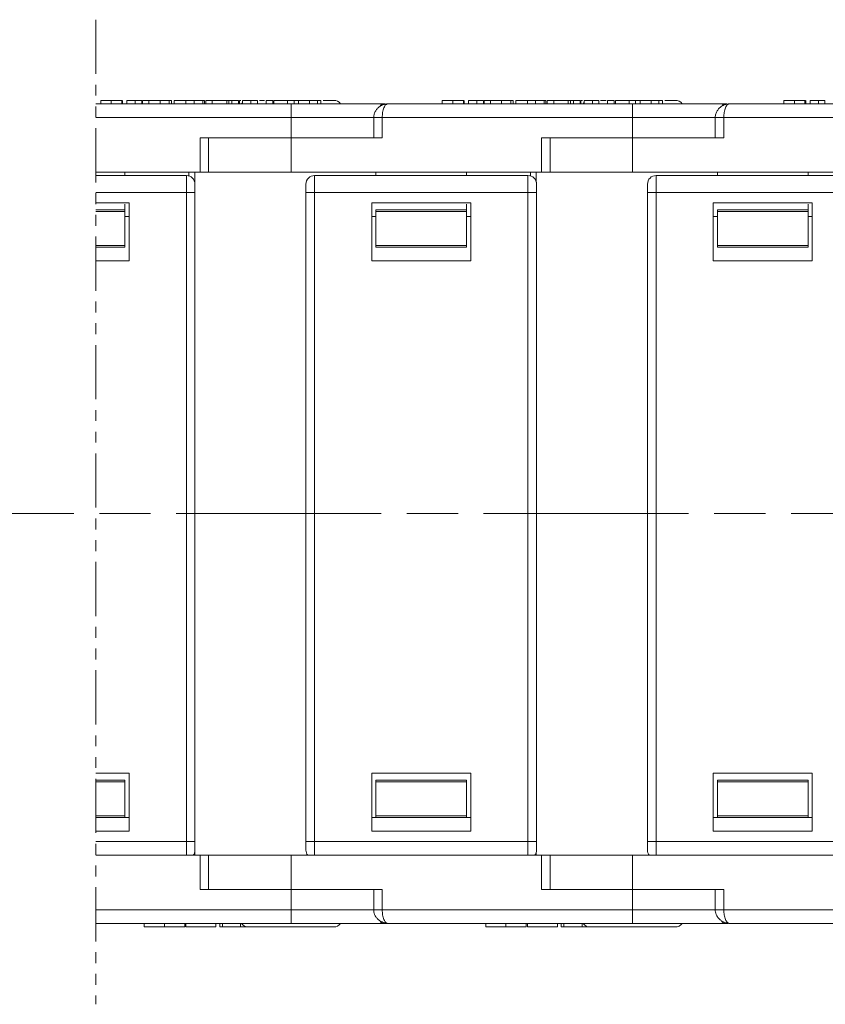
# Model space of a CAD drawing. Header units: millimetres. Extents: x 3578 to 4080, y -235 to 116.
# Tile 9 of 34: x 3917 to 3964, y -155 to -97. Entities that reach past the tile are written whole.
import ezdxf

# ---------------------------------------------------------------- set-up
doc = ezdxf.new("R2010")
doc.units = ezdxf.units.MM
for name, pattern in [('ACAD_ISO08W100', [36, 24, -3, 6, -3]), ('CENTER', [0.6, 0.375, -0.075, 0.075, -0.075]), ('PHANTOM2', [31.75, 15.875, -3.175, 3.175, -3.175, 3.175, -3.175])]:
    doc.linetypes.add(name, pattern=pattern)
doc.layers.add('中心线', color=1, linetype='CENTER', lineweight=25)

msp = doc.modelspace()

# ---------------------------------------------------------------- linework, layer by layer
at = {"color": 3, "linetype": 'PHANTOM2', "lineweight": 9, "ltscale": 0.2}
msp.add_line((3921.009, -97.321), (3921.009, -154.979), dxfattribs=at)
at = {"color": 7, "linetype": 'Continuous', "lineweight": 15}
for p, q in [((3921.287, -102.246), (3921.287, -102.046)), ((3921.905, -102.246), (3921.905, -102.046)), ((3922.525, -102.246), (3922.525, -102.046)), ((3922.548, -102.046), (3922.525, -102.046)), ((3922.569, -102.246), (3922.569, -102.046)), ((3922.824, -102.246), (3922.824, -102.046)), ((3923.311, -102.246), (3923.311, -102.046)), ((3923.311, -102.046), (3923.696, -102.046)), ((3923.696, -102.246), (3923.696, -102.046)), ((3923.738, -102.246), (3923.738, -102.046)), ((3924.105, -102.246), (3924.105, -102.046)), ((3924.573, -102.046), (3924.51, -102.046)), ((3924.76, -102.046), (3924.76, -102.246)), ((3925.297, -102.246), (3925.297, -102.046)), ((3925.439, -102.246), (3925.439, -102.046)), ((3925.591, -102.046), (3925.591, -102.246)), ((3925.591, -102.046), (3926.268, -102.046)), ((3926.268, -102.246), (3926.268, -102.046)), ((3927.197, -102.046), (3926.615, -102.046)), ((3926.753, -102.246), (3926.753, -102.046)), ((3927.357, -102.046), (3927.197, -102.046)), ((3927.258, -102.246), (3927.258, -102.046)), ((3927.357, -102.246), (3927.357, -102.046)), ((3927.821, -102.046), (3927.436, -102.046)), ((3927.436, -102.246), (3927.436, -102.046)), ((3927.821, -102.046), (3927.821, -102.246)), ((3928.667, -102.046), (3927.821, -102.046)), ((3928.667, -102.246), (3928.667, -102.046)), ((3928.795, -102.046), (3928.667, -102.046)), ((3928.795, -102.246), (3928.795, -102.046)), ((3928.973, -102.046), (3928.795, -102.046)), ((3928.973, -102.246), (3928.973, -102.046)), ((3929.358, -102.046), (3928.973, -102.046)), ((3929.358, -102.046), (3929.358, -102.246)), ((3929.404, -102.246), (3929.404, -102.046)), ((3929.588, -102.246), (3929.588, -102.046)), ((3929.982, -102.046), (3929.936, -102.046)), ((3930.075, -102.246), (3930.075, -102.046)), ((3930.075, -102.046), (3930.46, -102.046)), ((3930.46, -102.246), (3930.46, -102.046)), ((3930.971, -102.246), (3930.971, -102.046)), ((3931.356, -102.046), (3930.971, -102.046)), ((3931.356, -102.046), (3931.356, -102.246)), ((3931.432, -102.246), (3931.432, -102.046)), ((3932.226, -102.046), (3931.432, -102.046)), ((3932.611, -102.046), (3932.226, -102.046)), ((3932.226, -102.246), (3932.226, -102.046)), ((3932.611, -102.046), (3932.611, -102.246)), ((3932.867, -102.046), (3932.611, -102.046)), ((3932.867, -102.246), (3932.867, -102.046)), ((3933.52, -102.246), (3933.52, -102.046)), ((3933.976, -102.246), (3933.976, -102.046)), ((3934.174, -102.246), (3934.174, -102.046)), ((3941.287, -102.246), (3941.287, -102.046)), ((3941.905, -102.246), (3941.905, -102.046)), ((3942.525, -102.246), (3942.525, -102.046)), ((3942.548, -102.046), (3942.525, -102.046)), ((3942.569, -102.246), (3942.569, -102.046)), ((3942.824, -102.246), (3942.824, -102.046)), ((3943.311, -102.246), (3943.311, -102.046)), ((3943.311, -102.046), (3943.696, -102.046)), ((3943.696, -102.246), (3943.696, -102.046)), ((3943.738, -102.246), (3943.738, -102.046)), ((3944.105, -102.246), (3944.105, -102.046)), ((3944.573, -102.046), (3944.51, -102.046)), ((3944.76, -102.046), (3944.76, -102.246)), ((3945.297, -102.246), (3945.297, -102.046)), ((3945.439, -102.246), (3945.439, -102.046)), ((3945.591, -102.046), (3945.591, -102.246)), ((3945.591, -102.046), (3946.268, -102.046)), ((3946.268, -102.246), (3946.268, -102.046)), ((3947.197, -102.046), (3946.615, -102.046)), ((3946.753, -102.246), (3946.753, -102.046)), ((3947.357, -102.046), (3947.197, -102.046)), ((3947.258, -102.246), (3947.258, -102.046)), ((3947.357, -102.246), (3947.357, -102.046)), ((3947.436, -102.246), (3947.436, -102.046)), ((3947.821, -102.046), (3947.436, -102.046)), ((3947.821, -102.046), (3947.821, -102.246)), ((3948.667, -102.046), (3947.821, -102.046)), ((3948.667, -102.246), (3948.667, -102.046)), ((3948.795, -102.046), (3948.667, -102.046)), ((3948.795, -102.246), (3948.795, -102.046)), ((3948.973, -102.046), (3948.795, -102.046)), ((3948.973, -102.246), (3948.973, -102.046)), ((3949.358, -102.046), (3948.973, -102.046)), ((3949.358, -102.046), (3949.358, -102.246)), ((3949.404, -102.246), (3949.404, -102.046)), ((3949.588, -102.246), (3949.588, -102.046)), ((3949.982, -102.046), (3949.936, -102.046)), ((3950.075, -102.246), (3950.075, -102.046)), ((3950.075, -102.046), (3950.46, -102.046)), ((3950.46, -102.246), (3950.46, -102.046)), ((3951.356, -102.046), (3950.971, -102.046)), ((3950.971, -102.246), (3950.971, -102.046)), ((3951.356, -102.046), (3951.356, -102.246)), ((3951.432, -102.246), (3951.432, -102.046)), ((3952.226, -102.046), (3951.432, -102.046)), ((3952.611, -102.046), (3952.226, -102.046)), ((3952.226, -102.246), (3952.226, -102.046)), ((3952.611, -102.046), (3952.611, -102.246)), ((3952.867, -102.046), (3952.611, -102.046)), ((3952.867, -102.246), (3952.867, -102.046)), ((3953.52, -102.246), (3953.52, -102.046)), ((3953.976, -102.246), (3953.976, -102.046)), ((3954.174, -102.246), (3954.174, -102.046)), ((3961.287, -102.246), (3961.287, -102.046)), ((3961.905, -102.246), (3961.905, -102.046)), ((3962.525, -102.246), (3962.525, -102.046)), ((3962.548, -102.046), (3962.525, -102.046)), ((3962.569, -102.246), (3962.569, -102.046)), ((3962.824, -102.246), (3962.824, -102.046)), ((3963.311, -102.246), (3963.311, -102.046)), ((3963.311, -102.046), (3963.696, -102.046)), ((3963.696, -102.246), (3963.696, -102.046)), ((3932.436, -102.246), (3921.009, -102.246)), ((3932.436, -103.046), (3932.436, -102.246)), ((3938.107, -102.246), (3938.042, -102.276)), ((3952.436, -102.246), (3938.107, -102.246)), ((3952.436, -103.046), (3952.436, -102.246)), ((3958.107, -102.246), (3958.042, -102.276)), ((3972.436, -102.246), (3958.107, -102.246)), ((3921.009, -103.046), (3932.436, -103.046)), ((3932.436, -103.046), (3932.436, -104.246)), ((3937.318, -103.046), (3932.436, -103.046)), ((3937.272, -103.046), (3937.272, -104.246)), ((3937.772, -103.046), (3937.272, -103.046)), ((3937.772, -104.246), (3937.772, -103.046)), ((3937.772, -103.046), (3952.436, -103.046)), ((3952.436, -103.046), (3952.436, -104.246)), ((3957.318, -103.046), (3952.436, -103.046)), ((3957.272, -103.046), (3957.272, -104.246)), ((3957.772, -103.046), (3957.272, -103.046)), ((3957.772, -104.246), (3957.772, -103.046)), ((3957.772, -103.046), (3972.436, -103.046)), ((3927.101, -104.246), (3927.101, -106.246)), ((3927.101, -104.246), (3932.436, -104.246)), ((3927.601, -106.246), (3927.601, -104.246)), ((3932.436, -106.246), (3932.436, -104.246)), ((3932.436, -104.246), (3937.772, -104.246)), ((3947.101, -104.246), (3947.101, -106.246)), ((3947.101, -104.246), (3952.436, -104.246)), ((3947.601, -106.246), (3947.601, -104.246)), ((3952.436, -106.246), (3952.436, -104.246)), ((3952.436, -104.246), (3957.772, -104.246)), ((3927.101, -106.246), (3921.009, -106.246)), ((3926.306, -106.446), (3921.009, -106.446)), ((3922.706, -106.246), (3922.706, -106.446)), ((3926.306, -107.446), (3926.306, -106.446)), ((3926.453, -106.246), (3926.453, -106.468)), ((3926.792, -106.827), (3926.792, -106.246)), ((3927.101, -106.246), (3927.601, -106.246)), ((3932.436, -106.246), (3927.601, -106.246)), ((3947.101, -106.246), (3932.436, -106.246)), ((3933.806, -106.446), (3933.806, -107.446)), ((3946.306, -106.446), (3933.806, -106.446)), ((3937.406, -106.246), (3937.406, -106.446)), ((3942.706, -106.246), (3942.706, -106.446)), ((3946.306, -107.446), (3946.306, -106.446)), ((3946.453, -106.246), (3946.453, -106.468)), ((3946.792, -106.827), (3946.792, -106.246)), ((3947.101, -106.246), (3947.601, -106.246)), ((3952.436, -106.246), (3947.601, -106.246)), ((3967.101, -106.246), (3952.436, -106.246)), ((3953.806, -106.446), (3953.806, -107.446)), ((3966.306, -106.446), (3953.806, -106.446)), ((3957.406, -106.246), (3957.406, -106.446)), ((3962.706, -106.246), (3962.706, -106.446)), ((3921.009, -107.446), (3926.306, -107.446)), ((3926.806, -107.446), (3926.306, -107.446)), ((3926.306, -107.446), (3926.306, -145.446)), ((3926.806, -145.446), (3926.806, -107.446)), ((3933.806, -107.446), (3933.306, -107.446)), ((3933.306, -107.446), (3933.306, -145.446)), ((3933.806, -107.446), (3946.306, -107.446)), ((3933.806, -145.446), (3933.806, -107.446)), ((3946.806, -107.446), (3946.306, -107.446)), ((3946.306, -107.446), (3946.306, -145.446)), ((3946.806, -145.446), (3946.806, -107.446)), ((3953.806, -107.446), (3953.306, -107.446)), ((3953.306, -107.446), (3953.306, -145.446)), ((3953.806, -107.446), (3966.306, -107.446)), ((3953.806, -145.446), (3953.806, -107.446)), ((3922.956, -108.046), (3921.009, -108.046)), ((3922.706, -108.114), (3922.706, -108.446)), ((3922.956, -111.446), (3922.956, -108.046)), ((3942.956, -108.046), (3937.156, -108.046)), ((3937.156, -111.446), (3937.156, -108.046)), ((3942.706, -108.114), (3942.706, -108.446)), ((3942.956, -111.446), (3942.956, -108.046)), ((3962.956, -108.046), (3957.156, -108.046)), ((3957.156, -111.446), (3957.156, -108.046)), ((3962.706, -108.114), (3962.706, -108.446)), ((3962.956, -111.446), (3962.956, -108.046)), ((3922.706, -108.446), (3921.009, -108.446)), ((3922.706, -108.546), (3921.009, -108.546)), ((3922.706, -108.546), (3922.706, -108.446)), ((3922.706, -108.546), (3922.706, -110.546)), ((3922.706, -108.846), (3922.956, -108.846)), ((3937.156, -108.846), (3937.406, -108.846)), ((3942.706, -108.446), (3937.406, -108.446)), ((3937.406, -108.446), (3937.406, -108.546)), ((3942.706, -108.546), (3937.406, -108.546)), ((3937.406, -108.546), (3937.406, -110.546)), ((3942.706, -108.546), (3942.706, -108.446)), ((3942.706, -108.546), (3942.706, -110.546)), ((3942.706, -108.846), (3942.956, -108.846)), ((3957.156, -108.846), (3957.406, -108.846)), ((3962.706, -108.446), (3957.406, -108.446)), ((3957.406, -108.446), (3957.406, -108.546)), ((3962.706, -108.546), (3957.406, -108.546)), ((3957.406, -108.546), (3957.406, -110.546)), ((3962.706, -108.546), (3962.706, -108.446)), ((3962.706, -108.546), (3962.706, -110.546)), ((3962.706, -108.846), (3962.956, -108.846)), ((3921.009, -110.546), (3922.706, -110.546)), ((3921.009, -110.646), (3922.706, -110.646)), ((3922.706, -110.646), (3922.706, -110.546)), ((3937.406, -110.546), (3942.706, -110.546)), ((3937.406, -110.546), (3937.406, -110.646)), ((3937.406, -110.646), (3942.706, -110.646)), ((3942.706, -110.646), (3942.706, -110.546)), ((3957.406, -110.546), (3962.706, -110.546)), ((3957.406, -110.546), (3957.406, -110.646)), ((3957.406, -110.646), (3962.706, -110.646)), ((3962.706, -110.646), (3962.706, -110.546)), ((3922.956, -111.446), (3921.009, -111.446)), ((3942.956, -111.446), (3937.156, -111.446)), ((3962.956, -111.446), (3957.156, -111.446)), ((3921.009, -141.446), (3922.956, -141.446)), ((3922.956, -141.446), (3922.956, -144.846)), ((3937.156, -141.446), (3937.156, -144.846)), ((3937.156, -141.446), (3942.956, -141.446)), ((3942.956, -141.446), (3942.956, -144.846)), ((3957.156, -141.446), (3962.956, -141.446)), ((3957.156, -141.446), (3957.156, -144.846)), ((3962.956, -141.446), (3962.956, -144.846)), ((3922.706, -141.846), (3921.009, -141.846)), ((3922.706, -141.946), (3921.009, -141.946)), ((3922.706, -141.946), (3922.706, -141.846)), ((3922.706, -141.946), (3922.706, -143.946)), ((3942.706, -141.846), (3937.406, -141.846)), ((3937.406, -141.846), (3937.406, -141.946)), ((3942.706, -141.946), (3937.406, -141.946)), ((3937.406, -141.946), (3937.406, -143.946)), ((3942.706, -141.946), (3942.706, -141.846)), ((3942.706, -141.946), (3942.706, -143.946)), ((3962.706, -141.846), (3957.406, -141.846)), ((3957.406, -141.846), (3957.406, -141.946)), ((3962.706, -141.946), (3957.406, -141.946)), ((3957.406, -141.946), (3957.406, -143.946)), ((3962.706, -141.946), (3962.706, -141.846)), ((3962.706, -141.946), (3962.706, -143.946)), ((3921.009, -143.946), (3922.706, -143.946)), ((3921.009, -144.046), (3922.706, -144.046)), ((3922.706, -144.046), (3922.706, -143.946)), ((3922.956, -144.046), (3922.706, -144.046)), ((3937.406, -144.046), (3937.156, -144.046)), ((3937.406, -143.946), (3942.706, -143.946)), ((3937.406, -143.946), (3937.406, -144.046)), ((3937.406, -144.046), (3942.706, -144.046)), ((3942.706, -144.046), (3942.706, -143.946)), ((3942.956, -144.046), (3942.706, -144.046)), ((3957.406, -144.046), (3957.156, -144.046)), ((3957.406, -143.946), (3962.706, -143.946)), ((3957.406, -143.946), (3957.406, -144.046)), ((3957.406, -144.046), (3962.706, -144.046)), ((3962.706, -144.046), (3962.706, -143.946)), ((3962.956, -144.046), (3962.706, -144.046)), ((3921.009, -144.846), (3922.956, -144.846)), ((3937.156, -144.846), (3942.956, -144.846)), ((3957.156, -144.846), (3962.956, -144.846)), ((3926.306, -145.446), (3921.009, -145.446)), ((3926.306, -145.446), (3926.806, -145.446)), ((3926.306, -146.246), (3926.306, -145.446)), ((3933.306, -145.446), (3933.806, -145.446)), ((3946.306, -145.446), (3933.806, -145.446)), ((3933.806, -145.446), (3933.806, -146.246)), ((3946.306, -145.446), (3946.806, -145.446)), ((3946.306, -146.246), (3946.306, -145.446)), ((3953.306, -145.446), (3953.806, -145.446)), ((3966.306, -145.446), (3953.806, -145.446)), ((3953.806, -145.446), (3953.806, -146.246)), ((3921.009, -146.246), (3927.101, -146.246)), ((3926.792, -146.246), (3926.792, -146.066)), ((3927.101, -146.246), (3927.101, -148.246)), ((3927.601, -146.246), (3927.101, -146.246)), ((3927.601, -148.246), (3927.601, -146.246)), ((3927.601, -146.246), (3932.436, -146.246)), ((3932.436, -148.246), (3932.436, -146.246)), ((3932.436, -146.246), (3947.101, -146.246)), ((3946.792, -146.246), (3946.792, -146.066)), ((3947.101, -146.246), (3947.101, -148.246)), ((3947.601, -146.246), (3947.101, -146.246)), ((3947.601, -148.246), (3947.601, -146.246)), ((3947.601, -146.246), (3952.436, -146.246)), ((3952.436, -148.246), (3952.436, -146.246)), ((3952.436, -146.246), (3967.101, -146.246)), ((3927.101, -148.246), (3932.436, -148.246)), ((3932.436, -148.246), (3932.436, -149.446)), ((3937.772, -148.246), (3932.436, -148.246)), ((3937.272, -148.246), (3937.272, -149.446)), ((3937.772, -149.446), (3937.772, -148.246)), ((3947.101, -148.246), (3952.436, -148.246)), ((3952.436, -148.246), (3952.436, -149.446)), ((3957.772, -148.246), (3952.436, -148.246)), ((3957.272, -148.246), (3957.272, -149.446)), ((3957.772, -149.446), (3957.772, -148.246)), ((3932.436, -149.446), (3921.009, -149.446)), ((3932.436, -149.446), (3932.436, -150.246)), ((3932.436, -149.446), (3937.288, -149.446)), ((3937.272, -149.446), (3937.772, -149.446)), ((3952.436, -149.446), (3937.772, -149.446)), ((3952.436, -149.446), (3952.436, -150.246)), ((3952.436, -149.446), (3957.288, -149.446)), ((3957.272, -149.446), (3957.772, -149.446)), ((3972.436, -149.446), (3957.772, -149.446)), ((3921.009, -150.246), (3932.436, -150.246)), ((3923.834, -150.246), (3923.834, -150.446)), ((3925.016, -150.446), (3925.016, -150.246)), ((3926.206, -150.246), (3926.206, -150.446)), ((3926.268, -150.446), (3926.268, -150.246)), ((3926.268, -150.446), (3928.03, -150.446)), ((3928.03, -150.246), (3928.03, -150.446)), ((3928.253, -150.246), (3928.253, -150.446)), ((3928.253, -150.446), (3928.413, -150.446)), ((3928.413, -150.246), (3928.413, -150.446)), ((3928.413, -150.446), (3929.471, -150.446)), ((3929.471, -150.446), (3929.471, -150.246)), ((3929.471, -150.446), (3929.951, -150.446)), ((3938.107, -150.246), (3952.436, -150.246)), ((3943.834, -150.246), (3943.834, -150.446)), ((3945.016, -150.446), (3945.016, -150.246)), ((3946.206, -150.246), (3946.206, -150.446)), ((3946.268, -150.446), (3946.268, -150.246)), ((3946.268, -150.446), (3948.03, -150.446)), ((3948.03, -150.246), (3948.03, -150.446)), ((3948.253, -150.246), (3948.253, -150.446)), ((3948.253, -150.446), (3948.413, -150.446)), ((3948.413, -150.246), (3948.413, -150.446)), ((3948.413, -150.446), (3949.471, -150.446)), ((3949.471, -150.446), (3949.471, -150.246)), ((3949.471, -150.446), (3949.951, -150.446)), ((3958.107, -150.246), (3972.436, -150.246))]:
    msp.add_line(p, q, dxfattribs=at)
at = {"color": 7, "linetype": 'Continuous', "lineweight": 15, "flags": 128}
for points in [[(3929.588, -102.188), (3929.583, -102.193), (3929.536, -102.246)], [(3938.107, -102.246), (3938.042, -102.256), (3938.024, -102.262)], [(3949.588, -102.188), (3949.583, -102.193), (3949.536, -102.246)], [(3958.107, -102.246), (3958.042, -102.256), (3958.024, -102.262)], [(3938.013, -150.226), (3938.042, -150.237), (3938.107, -150.246)], [(3958.013, -150.226), (3958.042, -150.237), (3958.107, -150.246)]]:
    msp.add_lwpolyline(points, dxfattribs=at)
at = {"color": 7, "linetype": 'Continuous', "lineweight": 15}
for centre, radius, start, end in [((3934.936, -102.546), 0.5, 37.71782, 90), ((3954.936, -102.546), 0.5, 37.71782, 90), ((3937.884, -102.489), 0.255, 113.20953, 157.73513), ((3957.884, -102.489), 0.255, 113.20953, 157.73513), ((3926.306, -106.946), 0.5, 360, 90), ((3933.806, -106.946), 0.5, 90, 180), ((3946.306, -106.946), 0.5, 360, 90), ((3953.806, -106.946), 0.5, 90, 180), ((3926.306, -145.946), 0.5, 323.1301, 360), ((3933.806, -145.946), 0.5, 180, 216.8699), ((3946.306, -145.946), 0.5, 323.1301, 360), ((3953.806, -145.946), 0.5, 180, 216.8699), ((3929.936, -149.946), 0.5, 216.8699, 270), ((3934.936, -149.946), 0.5, 270, 322.46944), ((3937.878, -149.999), 0.252, 201.51732, 259.16037), ((3949.936, -149.946), 0.5, 216.8699, 270), ((3954.936, -149.946), 0.5, 270, 322.46944), ((3957.878, -149.999), 0.252, 201.51732, 259.16037)]:
    msp.add_arc(centre, radius, start, end, dxfattribs=at)
for points, knots in [([(3921.905, -102.046), (3921.804, -102.046), (3921.646, -102.046), (3921.465, -102.046), (3921.352, -102.046), (3921.295, -102.046), (3921.29, -102.046), (3921.287, -102.046)], [0, 0, 0, 0, 0.288996, 0.450693, 0.612382, 0.824011, 1, 1, 1, 1]), ([(3922.525, -102.046), (3922.497, -102.046), (3922.442, -102.046), (3922.288, -102.046), (3922.103, -102.046), (3921.973, -102.046), (3921.905, -102.046)], [0, 0, 0, 0, 0.254384, 0.503489, 0.74052, 1, 1, 1, 1]), ([(3922.824, -102.046), (3922.886, -102.046), (3923.006, -102.046), (3923.171, -102.046), (3923.264, -102.046), (3923.311, -102.046)], [0, 0, 0, 0, 0.340777, 0.666506, 1, 1, 1, 1]), ([(3924.156, -102.046), (3924.106, -102.046), (3923.988, -102.046), (3923.846, -102.046), (3923.752, -102.046), (3923.743, -102.046), (3923.738, -102.046)], [0, 0, 0, 0, 0.1784934, 0.4138134, 0.6871296, 1, 1, 1, 1]), ([(3924.76, -102.046), (3924.666, -102.046), (3924.505, -102.046), (3924.31, -102.046), (3924.184, -102.046), (3924.125, -102.046), (3924.11, -102.046), (3924.105, -102.046)], [0, 0, 0, 0, 0.284938, 0.489037, 0.692754, 0.904788, 1, 1, 1, 1]), ([(3925.297, -102.046), (3925.271, -102.046), (3925.218, -102.046), (3925.118, -102.046), (3925.006, -102.046), (3924.906, -102.046), (3924.823, -102.046), (3924.781, -102.046), (3924.76, -102.046)], [0, 0, 0, 0, 0.198178, 0.402258, 0.594941, 0.795362, 0.897384, 1, 1, 1, 1]), ([(3925.439, -102.046), (3925.438, -102.046), (3925.437, -102.046), (3925.429, -102.046), (3925.415, -102.046), (3925.393, -102.046), (3925.357, -102.046), (3925.317, -102.046), (3925.297, -102.046)], [0, 0, 0, 0, 0.142815, 0.286331, 0.415095, 0.544797, 0.769652, 1, 1, 1, 1]), ([(3926.268, -102.046), (3926.302, -102.046), (3926.368, -102.046), (3926.482, -102.046), (3926.587, -102.046), (3926.682, -102.046), (3926.729, -102.046), (3926.753, -102.046)], [0, 0, 0, 0, 0.2061597, 0.4123253, 0.7060368, 0.8529783, 1, 1, 1, 1]), ([(3926.753, -102.046), (3926.82, -102.046), (3926.943, -102.046), (3927.093, -102.046), (3927.196, -102.046), (3927.251, -102.046), (3927.256, -102.046), (3927.258, -102.046)], [0, 0, 0, 0, 0.24221, 0.444968, 0.647176, 0.869019, 1, 1, 1, 1]), ([(3929.491, -102.046), (3929.479, -102.046), (3929.406, -102.046), (3929.405, -102.046), (3929.404, -102.046)], [0, 0, 0, 0, 0.158241, 1, 1, 1, 1]), ([(3929.588, -102.046), (3929.649, -102.046), (3929.77, -102.046), (3929.935, -102.046), (3930.028, -102.046), (3930.075, -102.046)], [0, 0, 0, 0, 0.340777, 0.666506, 1, 1, 1, 1]), ([(3930.879, -102.046), (3930.804, -102.046), (3930.697, -102.046), (3930.617, -102.046), (3930.593, -102.046)], [0, 0, 0, 0, 0.693123, 1, 1, 1, 1]), ([(3933.52, -102.046), (3933.452, -102.046), (3933.322, -102.046), (3933.149, -102.046), (3933.013, -102.046), (3932.878, -102.046), (3932.871, -102.046), (3932.866, -102.046)], [0, 0, 0, 0, 0.147573, 0.284708, 0.42143, 0.569087, 1, 1, 1, 1]), ([(3933.976, -102.046), (3933.954, -102.046), (3933.909, -102.046), (3933.826, -102.046), (3933.736, -102.046), (3933.653, -102.046), (3933.581, -102.046), (3933.54, -102.046), (3933.52, -102.046)], [0, 0, 0, 0, 0.193766, 0.39358, 0.576637, 0.765409, 0.88229, 1, 1, 1, 1]), ([(3934.174, -102.046), (3934.173, -102.046), (3934.171, -102.046), (3934.15, -102.046), (3934.12, -102.046), (3934.088, -102.046), (3934.043, -102.046), (3933.998, -102.046), (3933.976, -102.046)], [0, 0, 0, 0, 0.236152, 0.473855, 0.601652, 0.730266, 0.863502, 1, 1, 1, 1]), ([(3934.936, -102.046), (3934.901, -102.046), (3934.847, -102.046), (3934.572, -102.046), (3934.385, -102.046), (3934.31, -102.046)], [0, 0, 0, 0, 0.523751, 0.808868, 1, 1, 1, 1]), ([(3941.905, -102.046), (3941.804, -102.046), (3941.646, -102.046), (3941.465, -102.046), (3941.352, -102.046), (3941.295, -102.046), (3941.29, -102.046), (3941.287, -102.046)], [0, 0, 0, 0, 0.288996, 0.450693, 0.612382, 0.824011, 1, 1, 1, 1]), ([(3942.525, -102.046), (3942.497, -102.046), (3942.442, -102.046), (3942.288, -102.046), (3942.103, -102.046), (3941.973, -102.046), (3941.905, -102.046)], [0, 0, 0, 0, 0.254384, 0.503489, 0.74052, 1, 1, 1, 1]), ([(3942.824, -102.046), (3942.886, -102.046), (3943.006, -102.046), (3943.171, -102.046), (3943.264, -102.046), (3943.311, -102.046)], [0, 0, 0, 0, 0.340777, 0.666506, 1, 1, 1, 1]), ([(3944.156, -102.046), (3944.106, -102.046), (3943.988, -102.046), (3943.846, -102.046), (3943.752, -102.046), (3943.743, -102.046), (3943.738, -102.046)], [0, 0, 0, 0, 0.1784934, 0.4138134, 0.6871296, 1, 1, 1, 1]), ([(3944.76, -102.046), (3944.666, -102.046), (3944.505, -102.046), (3944.31, -102.046), (3944.184, -102.046), (3944.125, -102.046), (3944.11, -102.046), (3944.105, -102.046)], [0, 0, 0, 0, 0.284938, 0.489037, 0.692754, 0.904788, 1, 1, 1, 1]), ([(3945.297, -102.046), (3945.271, -102.046), (3945.218, -102.046), (3945.118, -102.046), (3945.006, -102.046), (3944.906, -102.046), (3944.823, -102.046), (3944.781, -102.046), (3944.76, -102.046)], [0, 0, 0, 0, 0.198178, 0.402258, 0.594941, 0.795362, 0.897384, 1, 1, 1, 1]), ([(3945.439, -102.046), (3945.438, -102.046), (3945.437, -102.046), (3945.429, -102.046), (3945.415, -102.046), (3945.393, -102.046), (3945.357, -102.046), (3945.317, -102.046), (3945.297, -102.046)], [0, 0, 0, 0, 0.142815, 0.286331, 0.415095, 0.544797, 0.769652, 1, 1, 1, 1]), ([(3946.268, -102.046), (3946.302, -102.046), (3946.368, -102.046), (3946.482, -102.046), (3946.587, -102.046), (3946.682, -102.046), (3946.729, -102.046), (3946.753, -102.046)], [0, 0, 0, 0, 0.2061597, 0.4123253, 0.7060368, 0.8529783, 1, 1, 1, 1]), ([(3946.753, -102.046), (3946.82, -102.046), (3946.943, -102.046), (3947.093, -102.046), (3947.196, -102.046), (3947.251, -102.046), (3947.256, -102.046), (3947.258, -102.046)], [0, 0, 0, 0, 0.24221, 0.444968, 0.647176, 0.869019, 1, 1, 1, 1]), ([(3949.491, -102.046), (3949.479, -102.046), (3949.406, -102.046), (3949.405, -102.046), (3949.404, -102.046)], [0, 0, 0, 0, 0.158241, 1, 1, 1, 1]), ([(3949.588, -102.046), (3949.649, -102.046), (3949.77, -102.046), (3949.935, -102.046), (3950.028, -102.046), (3950.075, -102.046)], [0, 0, 0, 0, 0.340777, 0.666506, 1, 1, 1, 1]), ([(3950.879, -102.046), (3950.805, -102.046), (3950.681, -102.046), (3950.589, -102.046), (3950.552, -102.046)], [0, 0, 0, 0, 0.595524, 1, 1, 1, 1]), ([(3953.52, -102.046), (3953.452, -102.046), (3953.322, -102.046), (3953.149, -102.046), (3953.013, -102.046), (3952.878, -102.046), (3952.871, -102.046), (3952.866, -102.046)], [0, 0, 0, 0, 0.147573, 0.284708, 0.42143, 0.569087, 1, 1, 1, 1]), ([(3953.976, -102.046), (3953.954, -102.046), (3953.909, -102.046), (3953.826, -102.046), (3953.736, -102.046), (3953.653, -102.046), (3953.581, -102.046), (3953.54, -102.046), (3953.52, -102.046)], [0, 0, 0, 0, 0.193766, 0.39358, 0.576637, 0.765409, 0.88229, 1, 1, 1, 1]), ([(3954.174, -102.046), (3954.173, -102.046), (3954.171, -102.046), (3954.15, -102.046), (3954.12, -102.046), (3954.088, -102.046), (3954.043, -102.046), (3953.998, -102.046), (3953.976, -102.046)], [0, 0, 0, 0, 0.236152, 0.473855, 0.601652, 0.730266, 0.863502, 1, 1, 1, 1]), ([(3954.936, -102.046), (3954.901, -102.046), (3954.847, -102.046), (3954.572, -102.046), (3954.385, -102.046), (3954.31, -102.046)], [0, 0, 0, 0, 0.523751, 0.808868, 1, 1, 1, 1]), ([(3961.905, -102.046), (3961.804, -102.046), (3961.646, -102.046), (3961.465, -102.046), (3961.352, -102.046), (3961.295, -102.046), (3961.29, -102.046), (3961.287, -102.046)], [0, 0, 0, 0, 0.288996, 0.450693, 0.612382, 0.824011, 1, 1, 1, 1]), ([(3962.525, -102.046), (3962.497, -102.046), (3962.442, -102.046), (3962.288, -102.046), (3962.103, -102.046), (3961.973, -102.046), (3961.905, -102.046)], [0, 0, 0, 0, 0.254384, 0.503489, 0.74052, 1, 1, 1, 1]), ([(3962.824, -102.046), (3962.886, -102.046), (3963.006, -102.046), (3963.171, -102.046), (3963.264, -102.046), (3963.311, -102.046)], [0, 0, 0, 0, 0.340777, 0.666506, 1, 1, 1, 1]), ([(3937.943, -102.246), (3937.744, -102.246), (3937.088, -102.246), (3935.766, -102.246), (3934.108, -102.246), (3932.983, -102.246), (3932.436, -102.246)], [0, 0, 0, 0, 0.131726, 0.434692, 0.725565, 1, 1, 1, 1]), ([(3938.041, -102.262), (3937.977, -102.27), (3937.828, -102.289), (3937.646, -102.381), (3937.492, -102.508), (3937.379, -102.651), (3937.29, -102.839), (3937.278, -102.976), (3937.272, -103.046)], [0, 0, 0, 0, 0.163713, 0.378531, 0.509097, 0.657229, 0.822903, 1, 1, 1, 1]), ([(3938.042, -102.276), (3938.022, -102.282), (3937.958, -102.303), (3937.883, -102.434), (3937.826, -102.602), (3937.795, -102.744), (3937.775, -102.894), (3937.773, -102.996), (3937.772, -103.046)], [0, 0, 0, 0, 0.135679, 0.438638, 0.587386, 0.730058, 0.86734, 1, 1, 1, 1]), ([(3957.943, -102.246), (3957.744, -102.246), (3957.088, -102.246), (3955.766, -102.246), (3954.108, -102.246), (3952.983, -102.246), (3952.436, -102.246)], [0, 0, 0, 0, 0.131726, 0.434692, 0.725565, 1, 1, 1, 1]), ([(3958.041, -102.262), (3957.977, -102.27), (3957.828, -102.289), (3957.646, -102.381), (3957.492, -102.508), (3957.379, -102.651), (3957.29, -102.839), (3957.278, -102.976), (3957.272, -103.046)], [0, 0, 0, 0, 0.163713, 0.378531, 0.509097, 0.657229, 0.822903, 1, 1, 1, 1]), ([(3958.042, -102.276), (3958.022, -102.282), (3957.958, -102.303), (3957.883, -102.434), (3957.826, -102.602), (3957.795, -102.744), (3957.775, -102.894), (3957.773, -102.996), (3957.772, -103.046)], [0, 0, 0, 0, 0.135679, 0.438638, 0.587386, 0.730058, 0.86734, 1, 1, 1, 1]), ([(3926.806, -107.446), (3926.806, -107.383), (3926.806, -107.286), (3926.806, -107.17), (3926.806, -107.09), (3926.806, -107.026), (3926.806, -106.963), (3926.806, -106.953), (3926.806, -106.946)], [0, 0, 0, 0, 0.239443, 0.369379, 0.5, 0.629936, 0.760557, 1, 1, 1, 1]), ([(3933.306, -106.946), (3933.306, -106.953), (3933.306, -106.963), (3933.306, -107.026), (3933.306, -107.09), (3933.306, -107.17), (3933.306, -107.286), (3933.306, -107.383), (3933.306, -107.446)], [0, 0, 0, 0, 0.239443, 0.369379, 0.5, 0.629936, 0.760557, 1, 1, 1, 1]), ([(3946.806, -107.446), (3946.806, -107.383), (3946.806, -107.286), (3946.806, -107.17), (3946.806, -107.09), (3946.806, -107.026), (3946.806, -106.963), (3946.806, -106.953), (3946.806, -106.946)], [0, 0, 0, 0, 0.239443, 0.369379, 0.5, 0.629936, 0.760557, 1, 1, 1, 1]), ([(3953.306, -106.946), (3953.306, -106.953), (3953.306, -106.963), (3953.306, -107.026), (3953.306, -107.09), (3953.306, -107.17), (3953.306, -107.286), (3953.306, -107.383), (3953.306, -107.446)], [0, 0, 0, 0, 0.239443, 0.369379, 0.5, 0.629936, 0.760557, 1, 1, 1, 1]), ([(3926.806, -145.946), (3926.806, -145.94), (3926.806, -145.929), (3926.806, -145.867), (3926.806, -145.803), (3926.806, -145.723), (3926.806, -145.606), (3926.806, -145.509), (3926.806, -145.446)], [0, 0, 0, 0, 0.239443, 0.369379, 0.5, 0.629936, 0.760557, 1, 1, 1, 1]), ([(3933.306, -145.446), (3933.306, -145.509), (3933.306, -145.606), (3933.306, -145.723), (3933.306, -145.802), (3933.306, -145.867), (3933.306, -145.929), (3933.306, -145.94), (3933.306, -145.946)], [0, 0, 0, 0, 0.239443, 0.369379, 0.5, 0.629936, 0.760557, 1, 1, 1, 1]), ([(3946.806, -145.946), (3946.806, -145.94), (3946.806, -145.929), (3946.806, -145.867), (3946.806, -145.803), (3946.806, -145.723), (3946.806, -145.606), (3946.806, -145.509), (3946.806, -145.446)], [0, 0, 0, 0, 0.239443, 0.369379, 0.5, 0.629936, 0.760557, 1, 1, 1, 1]), ([(3953.306, -145.446), (3953.306, -145.509), (3953.306, -145.606), (3953.306, -145.723), (3953.306, -145.802), (3953.306, -145.867), (3953.306, -145.929), (3953.306, -145.94), (3953.306, -145.946)], [0, 0, 0, 0, 0.239443, 0.369379, 0.5, 0.629936, 0.760557, 1, 1, 1, 1]), ([(3937.272, -149.446), (3937.274, -149.49), (3937.279, -149.582), (3937.321, -149.723), (3937.394, -149.861), (3937.498, -149.985), (3937.624, -150.085), (3937.808, -150.186), (3937.948, -150.213), (3938.041, -150.231)], [0, 0, 0, 0, 0.109371, 0.228448, 0.3548, 0.485173, 0.616488, 0.746555, 1, 1, 1, 1]), ([(3937.772, -149.446), (3937.773, -149.497), (3937.775, -149.599), (3937.795, -149.749), (3937.826, -149.891), (3937.883, -150.059), (3937.978, -150.213), (3938.065, -150.235), (3938.107, -150.246)], [0, 0, 0, 0, 0.115349, 0.234722, 0.358791, 0.488149, 0.751597, 1, 1, 1, 1]), ([(3957.272, -149.446), (3957.274, -149.49), (3957.279, -149.582), (3957.321, -149.723), (3957.394, -149.861), (3957.498, -149.985), (3957.624, -150.085), (3957.808, -150.186), (3957.948, -150.213), (3958.041, -150.231)], [0, 0, 0, 0, 0.109371, 0.228448, 0.3548, 0.485173, 0.616488, 0.746555, 1, 1, 1, 1]), ([(3957.772, -149.446), (3957.773, -149.497), (3957.775, -149.599), (3957.795, -149.749), (3957.826, -149.891), (3957.883, -150.059), (3957.978, -150.213), (3958.065, -150.235), (3958.107, -150.246)], [0, 0, 0, 0, 0.115349, 0.234722, 0.358791, 0.488149, 0.751597, 1, 1, 1, 1]), ([(3923.834, -150.446), (3923.84, -150.446), (3923.854, -150.446), (3924.007, -150.446), (3924.282, -150.446), (3924.637, -150.446), (3924.886, -150.446), (3925.016, -150.446)], [0, 0, 0, 0, 0.204609, 0.411109, 0.621842, 0.801311, 1, 1, 1, 1]), ([(3925.016, -150.446), (3925.151, -150.446), (3925.423, -150.446), (3925.778, -150.446), (3926.028, -150.446), (3926.182, -150.446), (3926.197, -150.446), (3926.206, -150.446)], [0, 0, 0, 0, 0.205416, 0.413489, 0.592452, 0.772931, 1, 1, 1, 1]), ([(3929.936, -150.446), (3929.97, -150.446), (3930.022, -150.446), (3930.333, -150.446), (3930.656, -150.446), (3931.054, -150.446), (3931.637, -150.446), (3932.436, -150.446), (3933.236, -150.446), (3933.819, -150.446), (3934.217, -150.446), (3934.54, -150.446), (3934.851, -150.446), (3934.903, -150.446), (3934.936, -150.446)], [0, 0, 0, 0, 0.119721, 0.184895, 0.25, 0.315174, 0.380279, 0.5, 0.619721, 0.684895, 0.75, 0.815174, 0.880279, 1, 1, 1, 1]), ([(3938.014, -150.246), (3937.792, -150.246), (3937.114, -150.246), (3935.767, -150.246), (3934.108, -150.246), (3932.983, -150.246), (3932.436, -150.246)], [0, 0, 0, 0, 0.144855, 0.44324, 0.729715, 1, 1, 1, 1]), ([(3943.834, -150.446), (3943.84, -150.446), (3943.854, -150.446), (3944.007, -150.446), (3944.282, -150.446), (3944.637, -150.446), (3944.886, -150.446), (3945.016, -150.446)], [0, 0, 0, 0, 0.204609, 0.411109, 0.621842, 0.801311, 1, 1, 1, 1]), ([(3945.016, -150.446), (3945.151, -150.446), (3945.423, -150.446), (3945.778, -150.446), (3946.028, -150.446), (3946.182, -150.446), (3946.197, -150.446), (3946.206, -150.446)], [0, 0, 0, 0, 0.205416, 0.413489, 0.592452, 0.772931, 1, 1, 1, 1]), ([(3949.936, -150.446), (3949.97, -150.446), (3950.022, -150.446), (3950.333, -150.446), (3950.656, -150.446), (3951.054, -150.446), (3951.637, -150.446), (3952.436, -150.446), (3953.236, -150.446), (3953.819, -150.446), (3954.217, -150.446), (3954.54, -150.446), (3954.851, -150.446), (3954.903, -150.446), (3954.936, -150.446)], [0, 0, 0, 0, 0.119721, 0.184895, 0.25, 0.315174, 0.380279, 0.5, 0.619721, 0.684895, 0.75, 0.815174, 0.880279, 1, 1, 1, 1]), ([(3958.014, -150.246), (3957.792, -150.246), (3957.114, -150.246), (3955.767, -150.246), (3954.108, -150.246), (3952.983, -150.246), (3952.436, -150.246)], [0, 0, 0, 0, 0.144855, 0.44324, 0.729715, 1, 1, 1, 1])]:
    msp.add_open_spline(points, degree=3, knots=knots, dxfattribs=at)
at = {"layer": '中心线', "linetype": 'ACAD_ISO08W100', "lineweight": 13, "ltscale": 0.5}
msp.add_line((4009.71, -126.246), (3745.869, -126.246), dxfattribs=at)

doc.saveas('drawing.dxf')
